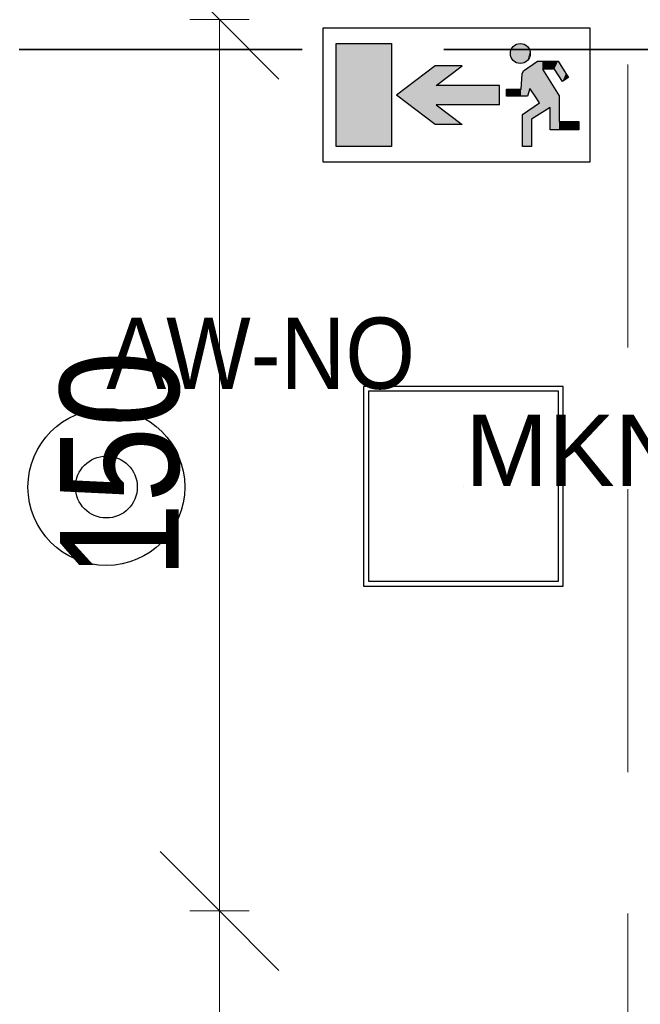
# Model space of a CAD drawing. Header units: centimetres. Extents: x -1631 to 21770, y -8842 to 3590.
# Tile 69 of 142: x -727 to -623, y 1668 to 1833. Entities that reach past the tile are written whole.
import ezdxf

# ---------------------------------------------------------------- set-up
doc = ezdxf.new("R2010")
doc.units = ezdxf.units.CM
doc.linetypes.add('Hidden', pattern=[71.4375, 47.625, -23.8125])
doc.linetypes.add('Ukryte', pattern=[71.438, 47.625, -23.813])
for name, color, linetype, lineweight in [('A-ANNO-DIMS', 211, 'Continuous', 13), ('A-ANNO-DIMS-100', 211, 'Continuous', 13), ('A-DETL', 90, 'Continuous', 9), ('A-DETL-HDLN', 90, 'Ukryte', 9)]:
    doc.layers.add(name, color=color, linetype=linetype, lineweight=lineweight)
doc.layers.add('E_oprawy', color=12, linetype='Continuous')
doc.styles.add('Arial', font='arial.ttf', dxfattribs={"width": 0.9, "height": 18})
doc.styles.add('Arial Narrow_5', font='ARIALN.TTF', dxfattribs={"height": 20})
doc.dimstyles.new('Diagonal_1_100__0__wewnętrzne', dxfattribs={"dimscale": 30.48, "dimtxt": 20.468619, "dimasz": 0.656168, "dimexe": 0.164042, "dimexo": 0.0625, "dimgap": 0.032808, "dimtad": 1, "dimdec": 0, "dimdsep": 46, "dimtxsty": 'Arial Narrow_5', "dimblk1": 'OBLIQUE', "dimblk2": 'OBLIQUE', "dimsah": 1, "dimcen": 0.09, "dimazin": 0, "dimtfac": 1, "dimtdec": 4, "dimtix": 1, "dimtmove": 0, "dimatfit": 3, "dimfxl": 0, "dimtvp": 1, "dimtolj": 1, "dimtzin": 0, "dimarcsym": 0})

# ---------------------------------------------------------------- blocks, each defined once
blk = doc.blocks.new('DIMBLOCK138-6_piętro IV __13_80 m_ - stan projektowany')
at = {"layer": 'A-ANNO-DIMS-100', "transparency": 16777216}
for p, q in [((-693.86, 1683.33), (-703.86, 1693.33)), ((-698.86, 1683.33), (-688.86, 1683.33)), ((-693.86, 1683.33), (-698.86, 1683.33)), ((-693.86, 1533.33), (-693.86, 1683.33)), ((-693.86, 1683.33), (-683.86, 1673.33)), ((-693.86, 1533.33), (-703.86, 1543.33)), ((-698.86, 1533.33), (-688.86, 1533.33)), ((-693.86, 1533.33), (-698.86, 1533.33)), ((-693.86, 1533.33), (-683.86, 1523.33))]:
    blk.add_line(p, q, dxfattribs=at)
at = {"layer": 'A-ANNO-DIMS-100', "color": 0, "transparency": 16777216, "insert": (-720.71, 1589.32), "char_height": 20, "width": 45.6158, "attachment_point": 1, "rotation": 90, "line_spacing_factor": 0.974696, "style": 'Arial Narrow_5'}
blk.add_mtext('150', dxfattribs=at)
blk = doc.blocks.new('_Oblique')
at = {"color": 0, "linetype": 'ByBlock', "lineweight": -2}
blk.add_line((-0.5, -0.5), (0.5, 0.5), dxfattribs=at)
blk = doc.blocks.new('DIMBLOCK139-6_piętro IV __13_80 m_ - stan projektowany')
at = {"layer": 'A-ANNO-DIMS-100', "transparency": 16777216}
for p, q in [((-693.86, 1833.33), (-703.86, 1843.33)), ((-698.86, 1833.33), (-688.86, 1833.33)), ((-693.86, 1833.33), (-698.86, 1833.33)), ((-693.86, 1683.33), (-693.86, 1833.33)), ((-693.86, 1833.33), (-683.86, 1823.33)), ((-693.86, 1683.33), (-703.86, 1693.33)), ((-698.86, 1683.33), (-688.86, 1683.33)), ((-693.86, 1683.33), (-698.86, 1683.33)), ((-693.86, 1683.33), (-683.86, 1673.33))]:
    blk.add_line(p, q, dxfattribs=at)
at = {"layer": 'A-ANNO-DIMS-100', "color": 0, "transparency": 16777216, "insert": (-720.71, 1739.32), "char_height": 20, "width": 45.6158, "attachment_point": 1, "rotation": 90, "line_spacing_factor": 0.974696, "style": 'Arial Narrow_5'}
blk.add_mtext('150', dxfattribs=at)
blk = doc.blocks.new('MKN1')
at = {"layer": 'E_oprawy', "linetype": 'ByBlock'}
for points in [[(9572.75, 390.73), (9572.75, 357.13), (9606.35, 357.13), (9606.35, 390.73)], [(9573.55, 389.92), (9573.55, 357.92), (9605.55, 357.92), (9605.55, 389.92)]]:
    blk.add_lwpolyline(points, close=True, dxfattribs=at)
for centre in [(9589.55, 373.92), (9710.84, 373.92)]:
    blk.add_circle(centre, 0.01, dxfattribs=at)
at = {"layer": 'E_oprawy', "color": 4, "linetype": 'ByBlock', "insert": (9589.85, 385.97), "char_height": 0.2, "width": 42.2965, "attachment_point": 1}
blk.add_mtext('{\\fArial|b0|i0|c0|p0;\\H60x;MKN1}', dxfattribs=at)
blk = doc.blocks.new('AW-NO')
at = {"layer": 'E_oprawy', "color": 1, "linetype": 'ByBlock'}
for radius in [13.2, 5.21]:
    blk.add_circle((0, 0), radius, dxfattribs=at)
at = {"layer": 'E_oprawy', "color": 1, "style": 'Arial', "width": 0.9}
blk.add_text('AW-NO', height=12, dxfattribs=at).set_placement((0, 16.52))
blk = doc.blocks.new('EW_W_LEWO')
at = {"layer": 'E_oprawy', "color": 3}
for p, q in [((426.27, 98.89), (426.27, 83.89)), ((456.27, 98.89), (426.27, 98.89)), ((426.27, 98.89), (426.27, 83.89)), ((456.27, 83.89), (456.27, 98.89)), ((426.27, 83.89), (456.27, 83.89))]:
    blk.add_line(p, q, dxfattribs=at)
at = {"layer": 'E_oprawy', "color": 3, "linetype": 'Continuous'}
for p, q in [((427.76, 97.16), (433.98, 97.16)), ((427.76, 85.61), (427.76, 97.16)), ((433.98, 97.16), (433.98, 85.61)), ((448.79, 94.09), (450.37, 95.18)), ((450.37, 95.18), (452.67, 95.18)), ((452.67, 95.18), (453.55, 93.82)), ((438.9, 94.68), (434.56, 91.39)), ((441.91, 94.68), (438.9, 94.68)), ((438.98, 92.46), (441.91, 94.68)), ((448.64, 93.78), (448.79, 94.09)), ((452.27, 94.31), (450.92, 94.31)), ((450.92, 94.31), (452.78, 91.3)), ((453.16, 92.92), (452.27, 94.31)), ((448.52, 92.04), (448.64, 93.78)), ((453.84, 93.36), (453.16, 92.92)), ((453.55, 93.82), (453.84, 93.36)), ((446.11, 92.46), (438.98, 92.46)), ((446.11, 90.31), (446.11, 92.46)), ((446.9, 91.27), (446.9, 92.04)), ((446.9, 92.04), (448.52, 92.04)), ((449.49, 92.13), (449.24, 91.27)), ((449.94, 91.47), (449.49, 92.13)), ((438.9, 88.1), (434.56, 91.39)), ((449.24, 91.27), (446.9, 91.27)), ((450.59, 90.52), (449.94, 91.47)), ((452.78, 91.3), (452.78, 88.42)), ((446.11, 90.31), (438.98, 90.31)), ((438.98, 90.31), (441.91, 88.1)), ((448.67, 89.22), (450.59, 90.52)), ((451.77, 90.01), (449.68, 88.68)), ((451.77, 87.48), (451.77, 90.01)), ((448.67, 85.61), (448.67, 89.22)), ((449.68, 88.68), (449.68, 85.61)), ((452.78, 88.42), (454.99, 88.42)), ((454.99, 88.42), (454.99, 87.5)), ((441.91, 88.1), (438.9, 88.1)), ((454.99, 87.5), (451.77, 87.48)), ((433.98, 85.61), (427.76, 85.61)), ((449.68, 85.61), (448.67, 85.61))]:
    blk.add_line(p, q, dxfattribs=at)
blk.add_circle((448.44, 96.05), 1.12, dxfattribs=at)
for points in [[(433.98, 85.61), (433.98, 97.16), (427.76, 85.61)], [(427.76, 85.61), (433.98, 97.16), (427.76, 97.16)], [(447.65, 95.25), (447.65, 96.84), (447.32, 96.05)], [(448.44, 94.93), (448.44, 97.16), (447.65, 95.25)], [(447.65, 95.25), (448.44, 97.16), (447.65, 96.84)], [(448.44, 94.93), (448.52, 97.13), (448.44, 97.16)], [(448.52, 94.96), (448.52, 97.13), (448.44, 94.93)], [(448.52, 94.96), (448.64, 97.08), (448.52, 97.13)], [(448.64, 95.01), (448.64, 97.08), (448.52, 94.96)], [(448.64, 95.01), (448.67, 97.07), (448.64, 97.08)], [(448.67, 95.02), (448.67, 97.07), (448.64, 95.01)], [(448.67, 95.02), (448.79, 97.02), (448.67, 97.07)], [(448.79, 95.07), (448.79, 97.02), (448.67, 95.02)], [(448.79, 95.07), (449.23, 96.84), (448.79, 97.02)], [(449.23, 95.25), (449.23, 96.84), (448.79, 95.07)], [(449.23, 95.25), (449.24, 96.83), (449.23, 96.84)], [(449.24, 95.27), (449.24, 96.83), (449.23, 95.25)], [(449.24, 95.27), (449.49, 96.22), (449.24, 96.83)], [(449.49, 95.88), (449.49, 96.22), (449.24, 95.27)], [(449.49, 95.88), (449.56, 96.05), (449.49, 96.22)], [(450.37, 90.83), (450.37, 95.18), (449.94, 91.47)], [(449.94, 91.47), (450.37, 95.18), (449.94, 94.88)], [(450.59, 90.52), (450.59, 95.18), (450.37, 90.83)], [(450.37, 90.83), (450.59, 95.18), (450.37, 95.18)], [(450.92, 89.47), (450.92, 95.18), (450.59, 89.26)], [(450.59, 89.26), (450.92, 95.18), (450.59, 95.18)], [(451.77, 94.31), (451.77, 95.18), (450.92, 94.31)], [(450.92, 94.31), (451.77, 95.18), (450.92, 95.18)], [(452.27, 94.31), (452.27, 95.18), (451.77, 94.31)], [(451.77, 94.31), (452.27, 95.18), (451.77, 95.18)], [(452.67, 93.69), (452.67, 95.18), (452.27, 94.31)], [(452.27, 94.31), (452.67, 95.18), (452.27, 95.18)], [(452.67, 93.69), (452.78, 95.01), (452.67, 95.18)], [(452.78, 93.52), (452.78, 95.01), (452.67, 93.69)], [(452.78, 93.52), (453.16, 94.42), (452.78, 95.01)], [(438.9, 88.1), (438.9, 94.68), (434.56, 91.39)], [(438.98, 88.1), (438.98, 94.68), (438.9, 88.1)], [(438.9, 88.1), (438.98, 94.68), (438.9, 94.68)], [(438.98, 92.46), (441.91, 94.68), (438.98, 94.68)], [(448.79, 91.27), (448.79, 94.09), (448.67, 91.27)], [(448.67, 91.27), (448.79, 94.09), (448.67, 93.85)], [(449.23, 91.27), (449.23, 94.39), (448.79, 91.27)], [(448.79, 91.27), (449.23, 94.39), (448.79, 94.09)], [(449.24, 91.27), (449.24, 94.4), (449.23, 91.27)], [(449.23, 91.27), (449.24, 94.4), (449.23, 94.39)], [(449.49, 92.13), (449.49, 94.57), (449.24, 91.27)], [(449.24, 91.27), (449.49, 94.57), (449.24, 94.4)], [(449.56, 92.03), (449.56, 94.62), (449.49, 92.13)], [(449.49, 92.13), (449.56, 94.62), (449.49, 94.57)], [(449.68, 91.85), (449.68, 94.7), (449.56, 92.03)], [(449.56, 92.03), (449.68, 94.7), (449.56, 94.62)], [(449.94, 91.47), (449.94, 94.88), (449.68, 91.85)], [(449.68, 91.85), (449.94, 94.88), (449.68, 94.7)], [(450.92, 89.47), (451.77, 92.94), (450.92, 94.31)], [(453.16, 92.92), (453.16, 94.42), (452.78, 93.52)], [(453.16, 92.92), (453.55, 93.82), (453.16, 94.42)], [(448.64, 91.27), (448.64, 93.78), (448.52, 91.27)], [(448.52, 91.27), (448.64, 93.78), (448.52, 92.04)], [(448.67, 91.27), (448.67, 93.85), (448.64, 91.27)], [(448.64, 91.27), (448.67, 93.85), (448.64, 93.78)], [(451.77, 90.01), (451.77, 92.94), (450.92, 89.47)], [(451.77, 87.48), (452.27, 92.13), (451.77, 92.94)], [(453.55, 93.17), (453.55, 93.82), (453.16, 92.92)], [(453.55, 93.17), (453.84, 93.36), (453.55, 93.82)], [(441.91, 90.31), (441.91, 92.46), (438.98, 90.31)], [(438.98, 90.31), (441.91, 92.46), (438.98, 92.46)], [(446.11, 90.31), (446.11, 92.46), (441.91, 90.31)], [(441.91, 90.31), (446.11, 92.46), (441.91, 92.46)], [(447.32, 91.27), (447.32, 92.04), (446.9, 91.27)], [(446.9, 91.27), (447.32, 92.04), (446.9, 92.04)], [(447.65, 91.27), (447.65, 92.04), (447.32, 91.27)], [(447.32, 91.27), (447.65, 92.04), (447.32, 92.04)], [(448.44, 91.27), (448.44, 92.04), (447.65, 91.27)], [(447.65, 91.27), (448.44, 92.04), (447.65, 92.04)], [(448.52, 91.27), (448.52, 92.04), (448.44, 91.27)], [(448.44, 91.27), (448.52, 92.04), (448.44, 92.04)], [(452.27, 87.48), (452.27, 92.13), (451.77, 87.48)], [(452.27, 87.48), (452.67, 91.47), (452.27, 92.13)], [(452.67, 87.49), (452.67, 91.47), (452.27, 87.48)], [(452.67, 87.49), (452.78, 91.3), (452.67, 91.47)], [(452.78, 87.49), (452.78, 91.3), (452.67, 87.49)], [(438.98, 88.1), (441.91, 88.1), (438.98, 90.31)], [(449.23, 85.61), (449.23, 89.6), (448.79, 85.61)], [(448.79, 85.61), (449.23, 89.6), (448.79, 89.3)], [(449.24, 85.61), (449.24, 89.6), (449.23, 85.61)], [(449.23, 85.61), (449.24, 89.6), (449.23, 89.6)], [(449.49, 85.61), (449.49, 89.77), (449.24, 85.61)], [(449.24, 85.61), (449.49, 89.77), (449.24, 89.6)], [(449.56, 85.61), (449.56, 89.82), (449.49, 85.61)], [(449.49, 85.61), (449.56, 89.82), (449.49, 89.77)], [(449.68, 85.61), (449.68, 89.9), (449.56, 85.61)], [(449.56, 85.61), (449.68, 89.9), (449.56, 89.82)], [(449.94, 88.85), (449.94, 90.08), (449.68, 88.68)], [(449.68, 88.68), (449.94, 90.08), (449.68, 89.9)], [(450.37, 89.12), (450.37, 90.37), (449.94, 88.85)], [(449.94, 88.85), (450.37, 90.37), (449.94, 90.08)], [(450.59, 89.26), (450.59, 90.52), (450.37, 89.12)], [(450.37, 89.12), (450.59, 90.52), (450.37, 90.37)], [(448.79, 85.61), (448.79, 89.3), (448.67, 85.61)], [(448.67, 85.61), (448.79, 89.3), (448.67, 89.22)], [(453.16, 87.49), (453.16, 88.42), (452.78, 87.49)], [(452.78, 87.49), (453.16, 88.42), (452.78, 88.42)], [(453.55, 87.49), (453.55, 88.42), (453.16, 87.49)], [(453.16, 87.49), (453.55, 88.42), (453.16, 88.42)], [(453.84, 87.49), (453.84, 88.42), (453.55, 87.49)], [(453.55, 87.49), (453.84, 88.42), (453.55, 88.42)], [(454.99, 87.5), (454.99, 88.42), (453.84, 87.49)], [(453.84, 87.49), (454.99, 88.42), (453.84, 88.42)]]:
    blk.add_solid(points, dxfattribs=at)

msp = doc.modelspace()

# ---------------------------------------------------------------- linework, layer by layer
at = {"layer": 'A-DETL', "linetype": 'Hidden', "lineweight": 35}
msp.add_line((-1227.62, 1828.33), (-576.62, 1828.33), dxfattribs=at)
at = {"layer": 'A-DETL-HDLN'}
msp.add_line((-625.12, 420.83), (-625.12, 2793.33), dxfattribs=at)

# ---------------------------------------------------------------- block references
at = {"layer": 'E_oprawy', "xscale": 1.5, "yscale": 1.5, "zscale": 1.5}
msp.add_blockref('EW_W_LEWO', (-1315.89, 1683.56), dxfattribs=at)
at = {"layer": 'E_oprawy', "linetype": 'ByBlock'}
for name, p in [('AW-NO', (-712.9, 1754.68)), ('MKN1', (-10242.35, 1380.89))]:
    msp.add_blockref(name, p, dxfattribs=at)

# ---------------------------------------------------------------- dimensions: what is measured, and where the dimension line sits
at = {"layer": 'A-ANNO-DIMS'}
for base, p1, p2, picture, middle in [((-693.86, 1833.33), (-698.86, 1683.33), (-698.86, 1833.33), 'DIMBLOCK139-6_piętro IV __13_80 m_ - stan projektowany', (-705.07, 1758.33)), ((-693.86, 1683.33), (-698.86, 1533.33), (-698.86, 1683.33), 'DIMBLOCK138-6_piętro IV __13_80 m_ - stan projektowany', (-705.07, 1608.33))]:
    dim = msp.add_linear_dim(base=base, p1=p1, p2=p2, angle=90, dimstyle='Diagonal_1_100__0__wewnętrzne', override={"dimpost": '<>', "dimfxl": 150}, dxfattribs=at)
    dim.commit()
    dim.dimension.update_dxf_attribs({"geometry": picture, "text_midpoint": middle})

doc.saveas('drawing.dxf')
